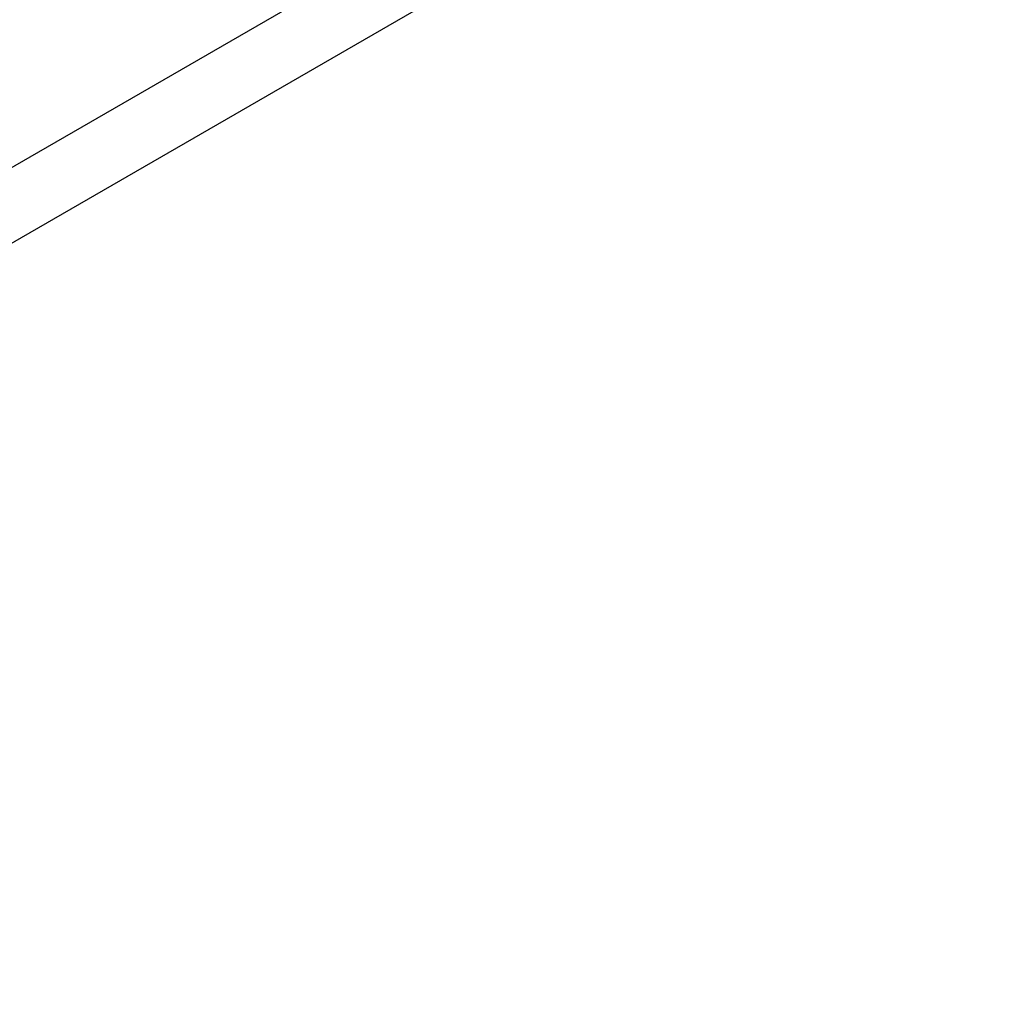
# Paper-space layout 'Sheet2' of a CAD drawing. Header units: millimetres. Extents: x 3 to 471, y 5 to 248.
# Tile 30 of 78: x 66.23 to 71.96, y 126.4 to 132.08. Entities that reach past the tile are written whole.
import ezdxf

# ---------------------------------------------------------------- set-up
doc = ezdxf.new("R2010")
doc.units = ezdxf.units.MM

psp = doc.layouts.new('Sheet2')

# ---------------------------------------------------------------- linework, layer by layer
at = {"color": 8, "linetype": 'Continuous', "lineweight": 25}
for p, q in [((76.5011, 137.1741), (61.3234, 128.4122)), ((76.8834, 136.9533), (63.9625, 129.4942))]:
    psp.add_line(p, q, dxfattribs=at)
at = {"color": 7, "linetype": 'Continuous', "lineweight": 25}
for points, knots in [([(71.2988, 124.3685), (71.4099, 124.6075), (71.632, 125.0855), (72.0537, 125.7983), (72.5386, 126.5055), (73.0914, 127.205), (73.7104, 127.8947), (74.3888, 128.574), (74.893, 129.0152), (75.1451, 129.2358)], [0, 0, 0, 0, 0.142988, 0.285948, 0.428796, 0.571664, 0.714437, 0.857236, 1, 1, 1, 1]), ([(74.9622, 129.2181), (74.842, 129.1144), (74.6003, 128.9059), (74.254, 128.586), (73.919, 128.2601), (73.5979, 127.9292), (73.2906, 127.5935), (72.9976, 127.2532), (72.7188, 126.9084), (72.4547, 126.5593), (72.2048, 126.2061), (71.9714, 125.8487), (71.8119, 125.5923), (71.7348, 125.4542), (71.7255, 125.4375)], [0, 0, 0, 0, 0.088559, 0.178145, 0.267788, 0.357491, 0.447258, 0.537096, 0.62701, 0.717007, 0.807095, 0.897284, 0.987582, 1, 1, 1, 1])]:
    psp.add_open_spline(points, degree=3, knots=knots, dxfattribs=at)

doc.saveas('drawing.dxf')
